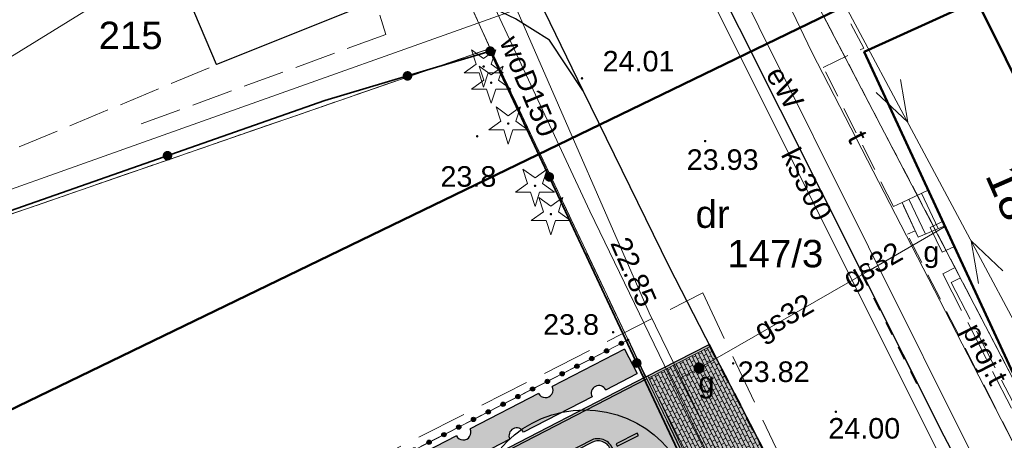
# Model space of a CAD drawing. Extents: x 5491059 to 5491327, y 5912942 to 5913063.
# Tile 47 of 49: x 5491201 to 5491236, y 5913009 to 5913025. Entities that reach past the tile are written whole.
import ezdxf
from ezdxf.enums import TextEntityAlignment as Align

# ---------------------------------------------------------------- set-up
doc = ezdxf.new("R2010")
doc.units = 0
for name, pattern in [('DGN Style 3', [2.568211, 1.834436, -0.733774]), ('PRZER1-1', [1, 0.5, -0.5]), ('PRZER2-1', [1.5, 1, -0.5]), ('PRZER3-1', [2, 1.5, -0.5])]:
    doc.linetypes.add(name, pattern=pattern)
doc.layers.get('0').update_dxf_attribs({"linetype": 'CONTINUOUS'})
for name, color, linetype in [('AK_mała architektura', 7, 'CONTINUOUS'), ('AK_nawierzchnie', 21, 'CONTINUOUS'), ('AK_rośliny', 7, 'CONTINUOUS'), ('AK_wymiary', 7, 'CONTINUOUS')]:
    doc.layers.add(name, color=color, linetype=linetype)
for name, color, linetype, lineweight in [('GEPADR_O', 7, 'CONTINUOUS', 18), ('GEPPGD', 7, 'CONTINUOUS', 18), ('GESBZO', 7, 'CONTINUOUS', 50), ('GESDZI', 7, 'CONTINUOUS', 18), ('GESDZI_O', 7, 'CONTINUOUS', 18), ('GESKKL', 82, 'CONTINUOUS', 18), ('GESSCH', 7, 'CONTINUOUS', 18), ('GESUZY', 96, 'CONTINUOUS', 18), ('GESUZY_O', 96, 'CONTINUOUS', 18), ('GSLKOG', 7, 'CONTINUOUS', 35), ('GSLKRW', 7, 'CONTINUOUS', 25), ('GSPRDI', 96, 'CONTINUOUS', 18), ('GSPWPN', 7, 'CONTINUOUS', 13), ('GSPWPN_O', 7, 'CONTINUOUS', 13), ('GSPWPS', 7, 'CONTINUOUS', 13), ('GSPWPS_O', 7, 'CONTINUOUS', 13), ('GSSKOA', 7, 'CONTINUOUS', 18), ('GSSKOD', 7, 'CONTINUOUS', 18), ('GULEPR', 1, 'CONTINUOUS', 18), ('GULEPR_O', 1, 'CONTINUOUS', 18), ('GULGPR', 52, 'CONTINUOUS', 18), ('GULGPR_O', 52, 'CONTINUOUS', 18), ('GULKPR', 36, 'CONTINUOUS', 18), ('GULKPR_O', 36, 'CONTINUOUS', 18), ('GULTPR', 30, 'CONTINUOUS', 18), ('GULTPR_O', 30, 'CONTINUOUS', 18), ('GULWPR', 5, 'CONTINUOUS', 18), ('GULWPR_O', 5, 'CONTINUOUS', 18), ('GUPGSG', 52, 'CONTINUOUS', 18), ('GUPGSG_O', 52, 'CONTINUOUS', 18), ('GUPGZA', 52, 'CONTINUOUS', 18), ('GUPGZA_O', 52, 'CONTINUOUS', 18), ('GUPPRZ_O', 7, 'CONTINUOUS', 18), ('GUPZCP', 7, 'CONTINUOUS', 18), ('Zakres opracowania', 1, 'DGN Style 3', 50)]:
    doc.layers.add(name, color=color, linetype=linetype, lineweight=lineweight)
doc.styles.add('Arial', font='arial.ttf')
doc.linetypes.add('OGRODZENIE2', pattern='A,6.35,-2.54,[132,ltypeshp.shx,S=2.54,R=0,X=-2.54,Y=0],-2.54,25.4', length=36.83)

# ---------------------------------------------------------------- blocks, each defined once
blk = doc.blocks.new('D_GSPWPS1')
blk.add_hatch(color=0).paths.add_polyline_path([(-0.045, 0), (-0.043467, -0.011647), (-0.038971, -0.0225), (-0.03182, -0.03182), (-0.0225, -0.038971), (-0.011647, -0.043467), (0, -0.045), (0.011647, -0.043467), (0.0225, -0.038971), (0.03182, -0.03182), (0.038971, -0.0225), (0.043467, -0.011647), (0.045, 0), (0.043467, 0.011647), (0.038971, 0.0225), (0.03182, 0.03182), (0.0225, 0.038971), (0.011647, 0.043467), (0, 0.045), (-0.011647, 0.043467), (-0.0225, 0.038971), (-0.03182, 0.03182), (-0.038971, 0.0225), (-0.043467, 0.011647)])
blk = doc.blocks.new('D_GSPWPN1')
blk.add_hatch(color=0).paths.add_polyline_path([(-0.045, 0), (-0.043467, -0.011647), (-0.038971, -0.0225), (-0.03182, -0.03182), (-0.0225, -0.038971), (-0.011647, -0.043467), (0, -0.045), (0.011647, -0.043467), (0.0225, -0.038971), (0.03182, -0.03182), (0.038971, -0.0225), (0.043467, -0.011647), (0.045, 0), (0.043467, 0.011647), (0.038971, 0.0225), (0.03182, 0.03182), (0.0225, 0.038971), (0.011647, 0.043467), (0, 0.045), (-0.011647, 0.043467), (-0.0225, 0.038971), (-0.03182, 0.03182), (-0.038971, 0.0225), (-0.043467, 0.011647)])
blk = doc.blocks.new('D_GSPRDI1')
blk.add_hatch(color=0).paths.add_polyline_path([(0, -0.045), (0.013906, -0.042798), (0.02645, -0.036406), (0.036406, -0.02645), (0.042798, -0.013906), (0.045, 0), (0.042798, 0.013906), (0.036406, 0.02645), (0.02645, 0.036406), (0.013906, 0.042798), (0, 0.045), (-0.013906, 0.042798), (-0.02645, 0.036406), (-0.036406, 0.02645), (-0.042798, 0.013906), (-0.045, 0), (-0.042798, -0.013906), (-0.036406, -0.02645), (-0.02645, -0.036406), (-0.013906, -0.042798)])
at = {"color": 0}
blk.add_lwpolyline([(0.272471, 0.088531), (0.713338, -0.231778), (0.168396, -0.231778), (0, -0.750048), (-0.168396, -0.231778), (-0.713338, -0.231778), (-0.272471, 0.088531), (-0.440867, 0.606801), (0, 0.286493), (0.440867, 0.606801)], close=True, dxfattribs=at)
blk = doc.blocks.new('D_GUPZCP1')
at = {"color": 0}
blk.add_lwpolyline([(0, 0.25), (0, -0.25)], dxfattribs=at)
blk = doc.blocks.new('D_GUPGSG1')
at = {"color": 0}
blk.add_lwpolyline([(-0.5, -0.25), (-0.5, 0.25), (0.5, 0.25), (0.5, -0.25)], close=True, dxfattribs=at)
blk = doc.blocks.new('D_GUPGZA1')
blk.add_hatch(color=0).paths.add_polyline_path([(-0.2, 0), (-0.193185, -0.051764), (-0.173205, -0.1), (-0.141421, -0.141421), (-0.1, -0.173205), (-0.051764, -0.193185), (0, -0.2), (0.051764, -0.193185), (0.1, -0.173205), (0.141421, -0.141421), (0.173205, -0.1), (0.193185, -0.051764), (0.2, 0), (0.193185, 0.051764), (0.173205, 0.1), (0.141421, 0.141421), (0.1, 0.173205), (0.051764, 0.193185), (0, 0.2), (-0.051764, 0.193185), (-0.1, 0.173205), (-0.141421, 0.141421), (-0.173205, 0.1), (-0.193185, 0.051764)])
blk = doc.blocks.new('D_GEPPGD1_2')
blk.add_hatch(color=0).paths.add_polyline_path([(0, -0.045), (0.013906, -0.042798), (0.02645, -0.036406), (0.036406, -0.02645), (0.042798, -0.013906), (0.045, 0), (0.042798, 0.013906), (0.036406, 0.02645), (0.02645, 0.036406), (0.013906, 0.042798), (0, 0.045), (-0.013906, 0.042798), (-0.02645, 0.036406), (-0.036406, 0.02645), (-0.042798, 0.013906), (-0.045, 0), (-0.042798, -0.013906), (-0.036406, -0.02645), (-0.02645, -0.036406), (-0.013906, -0.042798)])
blk = doc.blocks.new('D_KOLO')
blk.add_hatch(color=0).paths.add_polyline_path([(-0.175, 0), (-0.169037, -0.045293), (-0.151554, -0.0875), (-0.123744, -0.123744), (-0.0875, -0.151554), (-0.045293, -0.169037), (0, -0.175), (0.045293, -0.169037), (0.0875, -0.151554), (0.123744, -0.123744), (0.151554, -0.0875), (0.169037, -0.045293), (0.175, 0), (0.169037, 0.045293), (0.151554, 0.0875), (0.123744, 0.123744), (0.0875, 0.151554), (0.045293, 0.169037), (0, 0.175), (-0.045293, 0.169037), (-0.0875, 0.151554), (-0.123744, 0.123744), (-0.151554, 0.0875), (-0.169037, 0.045293)])
blk = doc.blocks.new('D_GSLKOG1')
blk.add_hatch(color=0).paths.add_polyline_path([(-0.175, 0), (-0.169037, -0.045293), (-0.151554, -0.0875), (-0.123744, -0.123744), (-0.0875, -0.151554), (-0.045293, -0.169037), (0, -0.175), (0.045293, -0.169037), (0.0875, -0.151554), (0.123744, -0.123744), (0.151554, -0.0875), (0.169037, -0.045293), (0.175, 0), (0.169037, 0.045293), (0.151554, 0.0875), (0.123744, 0.123744), (0.0875, 0.151554), (0.045293, 0.169037), (0, 0.175), (-0.045293, 0.169037), (-0.0875, 0.151554), (-0.123744, 0.123744), (-0.151554, 0.0875), (-0.169037, 0.045293)])
blk = doc.blocks.new('D_SUEP1')
at = {"color": 0}
blk.add_lwpolyline([(-0.75, -0.5), (0.75, 0), (-0.75, 0.5)], dxfattribs=at)
blk = doc.blocks.new('2')
at = {"linetype": 'Continuous', "lineweight": -3, "transparency": 33554534}
h = blk.add_hatch(color=97, dxfattribs=at)
h.dxf.hatch_style = 1
edge = h.paths.add_edge_path()
edge.add_line((5491222.516, 5913012.815), (5491222.974, 5913011.926))
edge.add_line((5491222.974, 5913011.926), (5491221.828, 5913011.336))
edge.add_arc((5491221.579, 5913011.208), 0.28, 27.2589, 207.2589)
edge.add_line((5491221.331, 5913011.079), (5491218.83, 5913009.791))
edge.add_arc((5491218.581, 5913009.663), 0.28, 27.2589, 207.2589)
edge.add_line((5491218.332, 5913009.535), (5491215.831, 5913008.246))
edge.add_arc((5491215.583, 5913008.118), 0.28, 27.2589, 207.2589)
edge.add_line((5491215.334, 5913007.99), (5491212.833, 5913006.701))
edge.add_arc((5491212.584, 5913006.573), 0.28, 27.2589, 207.2589)
edge.add_line((5491212.336, 5913006.445), (5491209.835, 5913005.156))
edge.add_arc((5491209.586, 5913005.028), 0.28, 27.2589, 207.2589)
edge.add_line((5491209.337, 5913004.9), (5491206.836, 5913003.611))
edge.add_arc((5491206.588, 5913003.483), 0.28, 27.2589, 207.2589)
edge.add_line((5491206.339, 5913003.355), (5491203.838, 5913002.067))
edge.add_arc((5491203.589, 5913001.939), 0.28, 27.2589, 207.2589)
edge.add_line((5491203.341, 5913001.81), (5491200.84, 5913000.522))
edge.add_arc((5491200.591, 5913000.394), 0.28, 27.2589, 207.2589)
edge.add_line((5491200.342, 5913000.266), (5491197.841, 5912998.977))
edge.add_arc((5491197.593, 5912998.849), 0.28, 27.2589, 207.2589)
edge.add_line((5491197.344, 5912998.721), (5491196.482, 5912998.277))
edge.add_line((5491196.482, 5912998.277), (5491196.024, 5912999.165))
edge.add_line((5491196.024, 5912999.165), (5491198.393, 5913000.386))
edge.add_arc((5491198.642, 5913000.514), 0.28, 207.2589, 387.2589)
edge.add_line((5491198.891, 5913000.643), (5491201.392, 5913001.931))
edge.add_arc((5491201.64, 5913002.059), 0.28, 207.2589, 387.2589)
edge.add_line((5491201.889, 5913002.187), (5491204.39, 5913003.476))
edge.add_arc((5491204.639, 5913003.604), 0.28, 207.2589, 387.2589)
edge.add_line((5491204.887, 5913003.732), (5491207.388, 5913005.021))
edge.add_arc((5491207.637, 5913005.149), 0.28, 207.2589, 387.2589)
edge.add_line((5491207.886, 5913005.277), (5491210.387, 5913006.566))
edge.add_arc((5491210.635, 5913006.694), 0.28, 207.2589, 387.2589)
edge.add_line((5491210.884, 5913006.822), (5491213.385, 5913008.111))
edge.add_arc((5491213.634, 5913008.239), 0.28, 207.2589, 387.2589)
edge.add_line((5491213.882, 5913008.367), (5491216.383, 5913009.655))
edge.add_arc((5491216.632, 5913009.783), 0.28, 207.2589, 387.2589)
edge.add_line((5491216.881, 5913009.912), (5491219.382, 5913011.2))
edge.add_arc((5491219.63, 5913011.328), 0.28, 207.2589, 387.2589)
edge.add_line((5491219.879, 5913011.456), (5491222.516, 5913012.815))
at = {"layer": 'AK_nawierzchnie', "color": 18, "linetype": 'Continuous', "true_color": 0x000000}
for p, q in [((5491222.516, 5913012.815), (5491219.879, 5913011.456)), ((5491222.516, 5913012.815), (5491222.974, 5913011.926)), ((5491221.828, 5913011.336), (5491222.974, 5913011.926)), ((5491219.382, 5913011.2), (5491216.881, 5913009.912)), ((5491221.331, 5913011.079), (5491218.83, 5913009.791)), ((5491216.383, 5913009.655), (5491213.882, 5913008.367)), ((5491218.332, 5913009.535), (5491215.831, 5913008.246)), ((5491213.385, 5913008.111), (5491210.884, 5913006.822)), ((5491215.334, 5913007.99), (5491212.833, 5913006.701)), ((5491210.387, 5913006.566), (5491207.886, 5913005.277)), ((5491212.336, 5913006.445), (5491209.835, 5913005.156)), ((5491207.388, 5913005.021), (5491204.887, 5913003.732)), ((5491209.337, 5913004.9), (5491206.836, 5913003.611)), ((5491204.39, 5913003.476), (5491201.889, 5913002.187)), ((5491206.339, 5913003.355), (5491203.838, 5913002.067)), ((5491201.392, 5913001.931), (5491198.891, 5913000.643)), ((5491203.341, 5913001.81), (5491200.84, 5913000.522)), ((5491198.393, 5913000.386), (5491196.024, 5912999.165)), ((5491200.342, 5913000.266), (5491197.841, 5912998.977)), ((5491196.482, 5912998.277), (5491196.024, 5912999.165)), ((5491197.344, 5912998.721), (5491196.482, 5912998.277))]:
    blk.add_line(p, q, dxfattribs=at)
for centre, start, end in [((5491219.63, 5913011.328), 207.2589, 27.2589), ((5491221.579, 5913011.208), 27.2589, 207.2589), ((5491216.632, 5913009.783), 207.2589, 27.2589), ((5491218.581, 5913009.663), 27.2589, 207.2589), ((5491213.634, 5913008.239), 207.2589, 27.2589), ((5491215.583, 5913008.118), 27.2589, 207.2589), ((5491210.635, 5913006.694), 207.2589, 27.2589), ((5491212.584, 5913006.573), 27.2589, 207.2589), ((5491207.637, 5913005.149), 207.2589, 27.2589), ((5491209.586, 5913005.028), 27.2589, 207.2589), ((5491204.639, 5913003.604), 207.2589, 27.2589), ((5491206.588, 5913003.483), 27.2589, 207.2589), ((5491201.64, 5913002.059), 207.2589, 27.2589), ((5491203.589, 5913001.939), 27.2589, 207.2589), ((5491198.642, 5913000.514), 207.2589, 27.2589), ((5491200.591, 5913000.394), 27.2589, 207.2589), ((5491197.593, 5912998.849), 27.2589, 207.2589)]:
    blk.add_arc(centre, 0.28, start, end, dxfattribs=at)
blk = doc.blocks.new('1-flat-1')
at = {"layer": 'AK_nawierzchnie', "linetype": 'Continuous', "lineweight": 5, "true_color": 0xc7c8ca, "transparency": 33554687}
h = blk.add_hatch(color=9, dxfattribs=at)
h.dxf.hatch_style = 1
h.paths.add_polyline_path([(5491308.531, 5913023.418), (5491308.495, 5913023.49), (5491306.264, 5913022.34), (5491306.299, 5913022.268)])
h.paths.add_polyline_path([(5491310.631, 5913019.344), (5491310.594, 5913019.415), (5491308.254, 5913018.209), (5491308.289, 5913018.137)])
at = {"layer": 'AK_nawierzchnie', "linetype": 'Continuous', "lineweight": 5, "transparency": 33554534}
h = blk.add_hatch(dxfattribs=at)
h.set_pattern_fill('BRICK', color=8, scale=0.02, angle=297)
h.set_pattern_definition([(297, (5491308.44658, 5913020.81376), (0.113158, 0.057657), []), (27, (5491308.44658, 5913020.81376), (-0.115314, 0.226316), [0.127, -0.127]), (27, (5491308.50424, 5913020.7006), (-0.115314, 0.226316), [-0.127, 0.127])])
h.paths.add_polyline_path([(5491308.531, 5913023.418), (5491306.299, 5913022.268), (5491308.254, 5913018.209), (5491310.594, 5913019.415)])
h = blk.add_hatch(color=9, dxfattribs=at)
h.dxf.hatch_style = 1
h.paths.add_polyline_path([(5491308.531, 5913023.418), (5491306.299, 5913022.268), (5491308.254, 5913018.209), (5491310.594, 5913019.415)])
h = blk.add_hatch(color=254, dxfattribs=at)
h.dxf.hatch_style = 1
h.paths.add_polyline_path([(5491300.643, 5913019.353), (5491294.754, 5913016.319), (5491295.82, 5913015.69), (5491300.021, 5913017.85, -0.102762)])
h.paths.add_polyline_path([(5491304.181, 5913019.989, -0.421893), (5491304.969, 5913019.725), (5491305.614, 5913018.386), (5491306.02, 5913017.543, 0.414214), (5491306.58, 5913017.347), (5491307.849, 5913018.001, 0.343292), (5491304.039, 5913021.104), (5491300.643, 5913019.353, 0.102762), (5491300.021, 5913017.85)])
h.paths.add_polyline_path([(5491305.109, 5913019.869), (5491305.875, 5913020.25), (5491305.918, 5913020.163), (5491305.152, 5913019.783)], flags=16)
h.paths.add_polyline_path([(5491305.509, 5913019.065), (5491306.275, 5913019.446), (5491306.318, 5913019.359), (5491305.552, 5913018.978)], flags=16)
h.paths.add_polyline_path([(5491305.908, 5913018.262), (5491306.674, 5913018.642), (5491306.717, 5913018.555), (5491305.951, 5913018.175)], flags=16)
h.paths.add_polyline_path([(5491306.599, 5913017.602, -1), (5491306.149, 5913017.602, -1)], flags=16)
h.paths.add_polyline_path([(5491306.151, 5913022.192), (5491304.039, 5913021.104, -0.343292), (5491307.849, 5913018.001), (5491308.065, 5913018.112)])
h.paths.add_polyline_path([(5491306.151, 5913022.192), (5491308.065, 5913018.112), (5491308.183, 5913018.172), (5491306.228, 5913022.231)])
at = {"layer": 'AK_nawierzchnie', "linetype": 'Continuous', "lineweight": 5, "true_color": 0xc7c8ca, "transparency": 33554687}
h = blk.add_hatch(color=9, dxfattribs=at)
h.dxf.hatch_style = 1
h.paths.add_polyline_path([(5491306.228, 5913022.231), (5491306.193, 5913022.303), (5491303.566, 5913020.95), (5491303.604, 5913020.879)])
at = {"layer": 'AK_nawierzchnie', "linetype": 'Continuous', "lineweight": 5, "true_color": 0xc7c8ca}
h = blk.add_hatch(color=9, dxfattribs=at)
h.dxf.hatch_style = 1
h.paths.add_polyline_path([(5491306.264, 5913022.34), (5491306.193, 5913022.303), (5491308.217, 5913018.1), (5491308.289, 5913018.137)])
at = {"layer": 'AK_nawierzchnie', "linetype": 'Continuous', "lineweight": -3, "true_color": 0xc7c8ca}
h = blk.add_hatch(color=9, dxfattribs=at)
h.dxf.hatch_style = 1
h.paths.add_polyline_path([(5491303.614, 5913020.885), (5491303.578, 5913020.956), (5491294.536, 5913016.296), (5491294.612, 5913016.245)])
h.paths.add_polyline_path([(5491304.134, 5913019.874), (5491304.097, 5913019.946), (5491295.598, 5913015.576), (5491295.673, 5913015.525)])
at = {"layer": 'AK_nawierzchnie', "linetype": 'Continuous', "lineweight": 5, "true_color": 0xc7c8ca}
h = blk.add_hatch(color=9, dxfattribs=at)
h.dxf.hatch_style = 1
h.paths.add_polyline_path([(5491304.181, 5913019.989), (5491304.095, 5913019.944), (5491304.134, 5913019.875), (5491304.218, 5913019.918, -0.421847), (5491304.897, 5913019.69), (5491305.542, 5913018.351), (5491305.948, 5913017.508, 0.414214), (5491306.615, 5913017.275), (5491307.867, 5913017.92, 0.005173), (5491307.849, 5913018.001), (5491306.58, 5913017.347, -0.414214), (5491306.02, 5913017.543), (5491305.614, 5913018.386), (5491304.969, 5913019.725, 0.421893)])
h.paths.add_polyline_path([(5491308.065, 5913018.112), (5491307.849, 5913018.001, -0.005173), (5491307.867, 5913017.92), (5491308.099, 5913018.039)])
h.paths.add_polyline_path([(5491308.183, 5913018.172), (5491308.065, 5913018.112), (5491308.099, 5913018.039), (5491308.217, 5913018.1), (5491308.217, 5913018.1)])
at = {"layer": 'AK_nawierzchnie', "linetype": 'Continuous', "lineweight": -3, "true_color": 0xc7c8ca, "transparency": 33554534}
h = blk.add_hatch(color=9, dxfattribs=at)
h.dxf.hatch_style = 1
h.paths.add_polyline_path([(5491295.961, 5913015.687), (5491295.88, 5913015.734), (5491283.289, 5913009.247, 0.339514), (5491283.153, 5913008.581), (5491283.667, 5913007.648), (5491283.733, 5913007.693), (5491283.225, 5913008.616, -0.339514), (5491283.341, 5913009.186)])
h.paths.add_polyline_path([(5491294.808, 5913016.348), (5491294.726, 5913016.394), (5491282.011, 5913009.842, 0.334526), (5491281.146, 5913006.846), (5491281.507, 5913006.192), (5491281.573, 5913006.237), (5491281.216, 5913006.884, -0.331158), (5491282.047, 5913009.771)])
h.paths.add_polyline_path([(5491283.733, 5913007.693), (5491283.667, 5913007.648), (5491286.796, 5913001.964), (5491286.868, 5913001.999)])
h.paths.add_polyline_path([(5491281.573, 5913006.237), (5491281.507, 5913006.192), (5491284.467, 5913000.83), (5491284.539, 5913000.865)])
at = {"layer": 'AK_nawierzchnie', "linetype": 'Continuous', "lineweight": -3, "transparency": 33554534}
h = blk.add_hatch(color=254, dxfattribs=at)
h.dxf.hatch_style = 1
h.paths.add_polyline_path([(5491295.83, 5913015.695), (5491294.761, 5913016.324), (5491283.611, 5913010.577), (5491284.775, 5913010.011)])
h.paths.add_polyline_path([(5491283.153, 5913008.581, -0.339514), (5491283.289, 5913009.247), (5491284.775, 5913010.011), (5491283.611, 5913010.577), (5491282.047, 5913009.771, 0.331158), (5491281.216, 5913006.884), (5491281.901, 5913005.642), (5491284.105, 5913006.852)])
h.paths.add_polyline_path([(5491284.105, 5913006.852), (5491281.901, 5913005.642), (5491287.503, 5912995.495, 0.411705), (5491288.855, 5912995.102), (5491289.294, 5912995.342, 0.416845), (5491289.69, 5912996.706)])
at = {"layer": 'AK_nawierzchnie', "linetype": 'Continuous', "lineweight": -3, "true_color": 0xc7c8ca, "transparency": 33554534}
h = blk.add_hatch(color=9, dxfattribs=at)
h.dxf.hatch_style = 1
h.paths.add_polyline_path([(5491284.38, 5913000.987), (5491287.431, 5912995.459, 0.412546), (5491288.893, 5912995.032), (5491289.333, 5912995.271, 0.416808), (5491289.76, 5912996.745), (5491286.817, 5913002.091), (5491286.744, 5913002.058), (5491289.69, 5912996.706, -0.416853), (5491289.294, 5912995.341), (5491288.855, 5912995.102, -0.412546), (5491287.501, 5912995.497), (5491284.453, 5913001.02)])
at = {"layer": 'AK_nawierzchnie', "color": 18, "linetype": 'Continuous', "lineweight": -3, "true_color": 0x000000}
for p, q in [((5491306.193, 5913022.303), (5491308.495, 5913023.49)), ((5491308.495, 5913023.49), (5491310.631, 5913019.344)), ((5491306.193, 5913022.303), (5491282.011, 5913009.842)), ((5491306.228, 5913022.231), (5491282.047, 5913009.771)), ((5491304.181, 5913019.989), (5491283.289, 5913009.247)), ((5491304.218, 5913019.918), (5491283.341, 5913009.186)), ((5491304.897, 5913019.69), (5491305.542, 5913018.351)), ((5491304.969, 5913019.725), (5491305.614, 5913018.386)), ((5491306.58, 5913017.347), (5491310.594, 5913019.415)), ((5491306.615, 5913017.275), (5491310.631, 5913019.344)), ((5491305.542, 5913018.351), (5491305.948, 5913017.508)), ((5491305.614, 5913018.386), (5491306.02, 5913017.543)), ((5491289.694, 5912996.698), (5491283.153, 5913008.581)), ((5491289.764, 5912996.737), (5491283.225, 5913008.616)), ((5491281.146, 5913006.846), (5491287.43, 5912995.461)), ((5491281.216, 5913006.884), (5491287.5, 5912995.5)), ((5491288.855, 5912995.102), (5491289.294, 5912995.341)), ((5491288.893, 5912995.032), (5491289.333, 5912995.271))]:
    blk.add_line(p, q, dxfattribs=at)
at = {"layer": 'AK_nawierzchnie', "color": 18, "linetype": 'Continuous', "lineweight": 5, "true_color": 0x000000}
for p, q in [((5491308.531, 5913023.418), (5491306.299, 5913022.268)), ((5491306.193, 5913022.303), (5491306.264, 5913022.34)), ((5491306.193, 5913022.303), (5491306.193, 5913022.303)), ((5491306.228, 5913022.231), (5491308.183, 5913018.172)), ((5491306.264, 5913022.34), (5491308.289, 5913018.137)), ((5491308.217, 5913018.1), (5491308.289, 5913018.137)), ((5491308.217, 5913018.1), (5491308.217, 5913018.1))]:
    blk.add_line(p, q, dxfattribs=at)
at = {"layer": 'AK_nawierzchnie', "color": 18, "linetype": 'Continuous', "lineweight": -3, "true_color": 0x000000}
for centre, radius, start, end in [((5491304.446, 5913019.473), 0.58, 25.7174, 117.2044), ((5491304.446, 5913019.473), 0.5, 25.7174, 117.2044), ((5491306.398, 5913017.725), 0.5, 205.7174, 295.7174), ((5491306.398, 5913017.725), 0.42, 205.7174, 295.7174), ((5491283.567, 5913007.77), 2.591, 126.9043, 200.89), ((5491283.571, 5913007.769), 2.516, 127.2828, 200.5736), ((5491283.655, 5913008.826), 0.558, 131.0206, 206.0328), ((5491283.655, 5913008.826), 0.478, 131.0206, 206.0328), ((5491288.816, 5912996.22), 1, 298.572, 28.572), ((5491288.816, 5912996.22), 1.08, 298.572, 28.572), ((5491288.377, 5912995.981), 1.08, 208.7336, 298.572), ((5491288.377, 5912995.981), 1, 208.7336, 298.572)]:
    blk.add_arc(centre, radius, start, end, dxfattribs=at)
blk = doc.blocks.new('*U37')
at = {"layer": 'AK_rośliny', "linetype": 'OGRODZENIE2', "lineweight": -3, "true_color": 0x636466}
h = blk.add_hatch(color=251, dxfattribs=at)
h.dxf.hatch_style = 1
edge = h.paths.add_edge_path()
edge.add_arc((0.309, -0.001), 0.0782, -27.2589, 332.7411)
at = {"layer": 'AK_rośliny', "linetype": 'OGRODZENIE2', "lineweight": -3}
blk.add_circle((0.309, -0.001, -10.06), 0.0782, dxfattribs=at)
blk = doc.blocks.new('*U38')
at = {"layer": 'AK_mała architektura', "color": 0, "linetype": 'ByBlock', "lineweight": -2, "transparency": 16777216, "rotation": 27.25889615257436}
for p in [(5491222.202, 5913012.773, 10.08), (5491221.124, 5913012.218, 10.079), (5491221.663, 5913012.495, 10.079), (5491220.585, 5913011.94, 10.078), (5491220.046, 5913011.663, 10.078), (5491218.969, 5913011.107, 10.077), (5491219.508, 5913011.385, 10.078), (5491218.43, 5913010.83, 10.077), (5491217.891, 5913010.552, 10.076), (5491217.352, 5913010.274, 10.076), (5491216.275, 5913009.719, 10.075), (5491216.814, 5913009.997, 10.076), (5491215.736, 5913009.442, 10.075), (5491215.197, 5913009.164, 10.074), (5491214.12, 5913008.609, 10.074), (5491214.658, 5913008.886, 10.074), (5491213.581, 5913008.331, 10.073), (5491213.042, 5913008.054, 10.073), (5491211.964, 5913007.498, 10.072), (5491212.503, 5913007.776, 10.072), (5491211.425, 5913007.221, 10.072), (5491210.887, 5913006.943, 10.071), (5491210.348, 5913006.666, 10.071), (5491209.27, 5913006.11, 10.07), (5491209.809, 5913006.388, 10.07), (5491208.731, 5913005.833, 10.07), (5491208.193, 5913005.555, 10.069), (5491207.115, 5913005, 10.068), (5491207.654, 5913005.277, 10.069), (5491206.576, 5913004.722, 10.068), (5491206.037, 5913004.445, 10.068), (5491205.499, 5913004.167, 10.067), (5491204.421, 5913003.612, 10.066), (5491204.96, 5913003.889, 10.067), (5491203.882, 5913003.334, 10.066), (5491203.343, 5913003.057, 10.066), (5491202.266, 5913002.501, 10.065), (5491202.805, 5913002.779, 10.065), (5491201.727, 5913002.224, 10.064), (5491201.188, 5913001.946, 10.064), (5491200.649, 5913001.669, 10.064), (5491199.572, 5913001.113, 10.063), (5491200.11, 5913001.391, 10.063), (5491199.033, 5913000.836, 10.062), (5491198.494, 5913000.558, 10.062), (5491197.416, 5913000.003, 10.061), (5491197.955, 5913000.28, 10.062), (5491196.878, 5912999.725, 10.061), (5491196.339, 5912999.448, 10.06), (5491195.8, 5912999.17, 10.06)]:
    blk.add_blockref('*U37', p, dxfattribs=at)
blk = doc.blocks.new('3')
for p, q in [((5491286.548, 5913014.168), (5491286.548, 5913013.418)), ((5491286.928, 5913013.782), (5491286.178, 5913013.782))]:
    blk.add_line(p, q)
blk.add_circle((5491286.548, 5913013.782), 4)
blk = doc.blocks.new('5')
at = {"layer": 'AK_rośliny', "linetype": 'Continuous', "lineweight": -3, "true_color": 0x939598}
h = blk.add_hatch(color=252, dxfattribs=at)
h.dxf.hatch_style = 1
h.paths.add_polyline_path([(5491228.323, 5913009.956), (5491229.089, 5913010.337), (5491229.046, 5913010.424), (5491228.28, 5913010.043)])
at = {"layer": 'AK_rośliny', "linetype": 'Continuous', "lineweight": -3}
for p, q in [((5491229.046, 5913010.424), (5491228.28, 5913010.043)), ((5491228.323, 5913009.956), (5491229.089, 5913010.337)), ((5491229.089, 5913010.337), (5491229.046, 5913010.424)), ((5491228.28, 5913010.043), (5491228.323, 5913009.956))]:
    blk.add_line(p, q, dxfattribs=at)

msp = doc.modelspace()

# ---------------------------------------------------------------- linework, layer by layer
at = {"color": 1, "linetype": 'DGN Style 3', "lineweight": 20}
for p, q in [((5491194.49653, 5912999.01119, 10.06), (5491225.44156, 5913014.75118, 10.06)), ((5491225.44156, 5913014.75118, 10.06), (5491239.74732, 5912984.52792, 10.06))]:
    msp.add_line(p, q, dxfattribs=at)
at = {"color": 251, "linetype": 'Continuous', "lineweight": 0, "true_color": 0x636466}
for p, q in [((5491222.72, 5913013.04, -0.02), (5491205.68771, 5913004.26445, -0.02)), ((5491234.92, 5912987.71, -0.02), (5491222.72, 5913013.04, -0.02)), ((5491224.35204, 5913009.65138, -0.02), (5491223.37144, 5913011.68734, -0.02))]:
    msp.add_line(p, q, dxfattribs=at)
at = {"color": 251, "linetype": 'Continuous', "lineweight": -3, "true_color": 0x636466}
msp.add_line((5491222.72, 5913013.04, 10.06), (5491223.36054, 5913011.68364, 10.06), dxfattribs=at)
at = {"layer": 'AK_rośliny', "linetype": 'Continuous', "lineweight": -3}
msp.add_line((5491225.0093, 5913008.2823, -0.02), (5491224.14143, 5913010.08419, -0.02), dxfattribs=at)
at = {"layer": 'AK_wymiary', "color": 146, "linetype": 'PRZER1-1', "lineweight": 40, "true_color": 0x105689}
for p, q in [((5491233.25904, 5913011.44655, 20.34), (5491231.16903, 5913015.6204, 20.34)), ((5491225.6683, 5913012.86591, 10.16), (5491227.80461, 5913008.72048, 10.16))]:
    msp.add_line(p, q, dxfattribs=at)
at = {"layer": 'GESBZO', "color": 252, "linetype": 'Continuous', "lineweight": 50, "true_color": 0x939598, "elevation": 10.18}
msp.add_lwpolyline([(5491246.09371, 5913014.0524), (5491237.6, 5913010), (5491231.33, 5913023.54), (5491239.98, 5913027.48)], close=True, dxfattribs=at)
at = {"layer": 'GESDZI', "color": 252, "linetype": 'Continuous', "lineweight": 13, "true_color": 0x939598, "elevation": 10.22, "flags": 128}
for points in [[(5491256.08236, 5912974.72878), (5491255.96, 5912974.97), (5491237.6, 5913010), (5491229.38, 5913025.75), (5491224.63, 5913035.27), (5491222.33, 5913039.88), (5491219.13615, 5913046.27981)], [(5491209.5817, 5913041.91374), (5491212.9, 5913034.29), (5491217.7, 5913023.67), (5491222.72, 5913013.04), (5491234.92, 5912987.71), (5491236.23, 5912984.98), (5491238.39, 5912985.1), (5491245.88014, 5912969.79957)], [(5491172.232, 5913007.9361), (5491217.7, 5913023.67), (5491212.9, 5913034.29), (5491178.44, 5913017.81), (5491169.1296, 5913017.10583)], [(5491240.49036, 5913030.31232), (5491229.38, 5913025.75), (5491237.6, 5913010), (5491249.35807, 5913015.36932)], [(5491177.4665, 5912992.46448), (5491198.54, 5912994.11), (5491195.8, 5912999.17), (5491222.72, 5913013.04), (5491217.7, 5913023.67), (5491172.232, 5913007.9361)]]:
    msp.add_lwpolyline(points, dxfattribs=at)
at = {"layer": 'GESDZI', "color": 252, "linetype": 'Continuous', "lineweight": 18, "true_color": 0x939598, "elevation": 10.22}
msp.add_lwpolyline([(5491234.92, 5912987.71), (5491222.72, 5913013.04), (5491195.8, 5912999.17), (5491198.54, 5912994.11), (5491204.74, 5912982.92), (5491236.23, 5912984.98)], close=True, dxfattribs=at)
at = {"layer": 'GESKKL', "color": 252, "linetype": 'PRZER3-1', "lineweight": 13, "true_color": 0x939598, "elevation": 10.06}
msp.add_lwpolyline([(5491177.4665, 5912992.46448), (5491198.54, 5912994.11), (5491195.8, 5912999.17), (5491222.72, 5913013.04), (5491217.7, 5913023.67), (5491172.232, 5913007.9361)], dxfattribs=at)
at = {"layer": 'GESSCH', "color": 252, "linetype": 'Continuous', "lineweight": 18, "true_color": 0x939598, "elevation": 10.18}
msp.add_lwpolyline([(5491233.28999, 5913016.78215), (5491232.70649, 5913018.05013), (5491233.66134, 5913018.50549), (5491234.26466, 5913017.20263)], close=True, dxfattribs=at)
for points in [[(5491232.95826, 5913018.1702), (5491233.56386, 5913016.9003)], [(5491233.40957, 5913018.38542), (5491234.02329, 5913017.0985)]]:
    msp.add_lwpolyline(points, dxfattribs=at)
at = {"layer": 'GESUZY', "color": 252, "linetype": 'PRZER1-1', "lineweight": 13, "true_color": 0x939598, "elevation": 10.08}
for points in [[(5491256.08236, 5912974.72878), (5491255.96, 5912974.97), (5491237.6, 5913010), (5491229.38, 5913025.75), (5491219.13573, 5913046.27962)], [(5491209.5817, 5913041.91374), (5491212.9, 5913034.29), (5491217.7, 5913023.67), (5491222.72, 5913013.04), (5491234.92, 5912987.71), (5491236.23, 5912984.98), (5491238.39, 5912985.1), (5491245.88014, 5912969.79957)], [(5491172.232, 5913007.9361), (5491217.7, 5913023.67), (5491212.9, 5913034.29), (5491178.44, 5913017.81), (5491169.1299, 5913017.10496)], [(5491240.49036, 5913030.31232), (5491229.38, 5913025.75), (5491237.6, 5913010), (5491249.35807, 5913015.36932)], [(5491177.4665, 5912992.46448), (5491198.54, 5912994.11), (5491195.8, 5912999.17), (5491222.72, 5913013.04), (5491217.7, 5913023.67), (5491172.232, 5913007.9361)]]:
    msp.add_lwpolyline(points, dxfattribs=at)
at = {"layer": 'GESUZY', "color": 252, "linetype": 'PRZER1-1', "lineweight": 18, "true_color": 0x939598, "elevation": 10.08}
msp.add_lwpolyline([(5491234.92, 5912987.71), (5491222.72, 5913013.04), (5491195.8, 5912999.17), (5491198.54, 5912994.11), (5491204.74, 5912982.92), (5491236.23, 5912984.98)], close=True, dxfattribs=at)
at = {"layer": 'GSLKOG', "color": 252, "linetype": 'Continuous', "lineweight": 35, "true_color": 0x939598, "elevation": 10.18}
for points in [[(5491192.35, 5913014.96), (5491200.20911, 5913017.74649), (5491211.668, 5913021.76734), (5491217.7, 5913023.57)], [(5491234.75, 5912987.24), (5491217.7, 5913023.57)]]:
    msp.add_lwpolyline(points, dxfattribs=at)
at = {"layer": 'GSLKRW', "color": 252, "linetype": 'Continuous', "lineweight": 30, "true_color": 0x939598, "elevation": 10.18, "flags": 128}
for points in [[(5491216.73249, 5913045.18142), (5491218.21448, 5913042.03219), (5491225.2799, 5913027.39856), (5491234.22414, 5913009.53654), (5491241.13079, 5912996.41127), (5491246.71, 5912985.74), (5491253.15671, 5912973.29674)], [(5491211.20356, 5913042.65488), (5491213.13289, 5913038.49436), (5491214.06456, 5913036.60143), (5491221.0767, 5913022.12972), (5491224.21052, 5913015.72354), (5491229.30661, 5913005.79402), (5491234.25036, 5912996.23932), (5491239.00109, 5912986.9879), (5491243.09721, 5912979.55376), (5491247.68162, 5912970.62839)]]:
    msp.add_lwpolyline(points, dxfattribs=at)
at = {"layer": 'GSLKRW', "color": 252, "linetype": 'Continuous', "lineweight": 25, "true_color": 0x939598, "elevation": 10.18}
msp.add_lwpolyline([(5491221.0767, 5913022.12972), (5491219.85706, 5913023.97022), (5491218.62129, 5913024.74538), (5491217.41923, 5913025.31833), (5491216.90245, 5913025.63288), (5491215.75656, 5913025.79016), (5491214.9477, 5913025.81263), (5491214.07143, 5913025.63288), (5491207.72, 5913023.08), (5491205.93803, 5913027.30321), (5491205.54, 5913028.27), (5491209.00301, 5913029.60691), (5491210.76655, 5913030.36789), (5491211.76911, 5913031.06847), (5491212.75959, 5913032.14351), (5491213.32731, 5913032.94073), (5491213.88294, 5913034.14863), (5491214.07621, 5913035.2599), (5491214.06456, 5913036.60143)], dxfattribs=at)
at = {"layer": 'GSSKOA', "color": 252, "linetype": 'PRZER3-1', "lineweight": 13, "true_color": 0x939598, "elevation": 10.18}
for points in [[(5491253.15671, 5912973.29674), (5491246.71, 5912985.74), (5491241.13079, 5912996.41127), (5491234.22414, 5913009.53654), (5491225.2799, 5913027.39856), (5491218.21448, 5913042.03219), (5491216.73249, 5913045.18142)], [(5491211.20356, 5913042.65488), (5491213.13289, 5913038.49436), (5491214.06456, 5913036.60143), (5491221.0767, 5913022.12972), (5491224.21052, 5913015.72354), (5491229.30661, 5913005.79402), (5491234.25036, 5912996.23932), (5491239.00109, 5912986.9879), (5491243.09721, 5912979.55376), (5491247.68162, 5912970.62839)], [(5491171.39793, 5913010.40135), (5491174.42, 5913010.72), (5491182.95, 5913012.66), (5491184.28, 5913012.14), (5491187.37, 5913010.14), (5491187.59, 5913007.91), (5491191.98, 5913009.48), (5491191.45, 5913011.41), (5491192.23, 5913014.8), (5491192.91, 5913016.81), (5491193.15, 5913016.99), (5491207.72, 5913023.08), (5491205.54, 5913028.27), (5491179.92, 5913016.99), (5491176.37, 5913015.94), (5491171.84, 5913015.21), (5491169.86083, 5913014.94456)]]:
    msp.add_lwpolyline(points, dxfattribs=at)
at = {"layer": 'GSSKOA', "color": 252, "linetype": 'PRZER3-1', "lineweight": 18, "true_color": 0x939598, "elevation": 10.18}
msp.add_lwpolyline([(5491221.0767, 5913022.12972), (5491219.85706, 5913023.97022), (5491218.62129, 5913024.74538), (5491217.41923, 5913025.31833), (5491216.90245, 5913025.63288), (5491215.75656, 5913025.79016), (5491214.9477, 5913025.81263), (5491214.07143, 5913025.63288), (5491207.72, 5913023.08), (5491205.54, 5913028.27), (5491209.00301, 5913029.60691), (5491210.76655, 5913030.36789), (5491211.76911, 5913031.06847), (5491212.75959, 5913032.14351), (5491213.32731, 5913032.94073), (5491213.88294, 5913034.14863), (5491214.07621, 5913035.2599), (5491214.06456, 5913036.60143)], close=True, dxfattribs=at)
at = {"layer": 'GSSKOD', "color": 252, "linetype": 'PRZER2-1', "lineweight": 13, "true_color": 0x939598, "elevation": 10.18}
msp.add_lwpolyline([(5491225.2799, 5913027.39856), (5491234.22414, 5913009.53654), (5491241.13079, 5912996.41127), (5491246.71, 5912985.74), (5491248.79, 5912986.82), (5491246.76, 5912990.24), (5491247.44, 5912990.63), (5491246.58, 5912992.32), (5491245.8, 5912991.91), (5491240.58, 5913001.82), (5491241.33, 5913002.17), (5491238.88, 5913006.9), (5491238.18, 5913006.5), (5491232.9, 5913016.89), (5491233.18, 5913017.02), (5491232.71, 5913018.05), (5491232.39, 5913017.91), (5491229.83, 5913022.98), (5491231.31, 5913023.68), (5491230, 5913026.14)], dxfattribs=at)
at = {"layer": 'GULEPR', "color": 252, "linetype": 'Continuous', "lineweight": 13, "true_color": 0x939598, "elevation": 10.14, "flags": 128}
for points in [[(5491220.47896, 5913046.89343), (5491225.494, 5913034.866), (5491242.65037, 5913002.75964), (5491257.35325, 5912975.35085)], [(5491253.90012, 5912973.66062), (5491253.455, 5912974.53), (5491239.673, 5913000.332), (5491235.484, 5913008.407), (5491223.491, 5913032.488), (5491219.052, 5913041.607), (5491217.3607, 5913045.46849)], [(5491225.494, 5913034.866), (5491224.532, 5913034.578), (5491227.637, 5913028.413), (5491219.053, 5913025.24), (5491195.015, 5913016.68), (5491176.74, 5913010.33), (5491171.98354, 5913008.67047)]]:
    msp.add_lwpolyline(points, dxfattribs=at)
at = {"layer": 'GULGPR', "color": 252, "linetype": 'Continuous', "lineweight": 13, "true_color": 0x939598, "elevation": 10.14, "flags": 128}
msp.add_lwpolyline([(5491214.624, 5913034.369), (5491223.49, 5913014.031), (5491224.64101, 5913011.66159), (5491235.453, 5912989.4047), (5491235.926, 5912988.431), (5491245.419, 5912974.974), (5491247.31816, 5912970.46117)], dxfattribs=at)
at = {"layer": 'GULGPR', "color": 252, "linetype": 'Continuous', "lineweight": 18, "true_color": 0x939598}
for points, elevation in [([(5491234.27975, 5913017.17005), (5491231.55264, 5913015.60056)], 10.14), ([(5491231.55264, 5913015.60056), (5491225.308, 5913012.011)], 10.14), ([(5491225.308, 5913012.011), (5491224.64101, 5913011.66159)], 10.14), ([(5491225.308, 5913012.011), (5491224.64101, 5913011.66159)], 10.12)]:
    msp.add_lwpolyline(points, dxfattribs=dict(at, elevation=elevation))
at = {"layer": 'GULKPR', "color": 252, "linetype": 'Continuous', "lineweight": 18, "true_color": 0x939598, "elevation": 10.14}
for points in [[(5491220.11922, 5913035.52979), (5491205.74, 5913026.78), (5491187.46442, 5913015.48406)], [(5491237.453, 5913002.08), (5491220.87277, 5913035.29164)]]:
    msp.add_lwpolyline(points, dxfattribs=at)
at = {"layer": 'GULTPR', "color": 252, "linetype": 'Continuous', "lineweight": 13, "true_color": 0x939598, "elevation": 10.14, "flags": 128}
msp.add_lwpolyline([(5491240.641, 5913001.459), (5491237.743, 5913007.38), (5491229.415, 5913023.532), (5491228.129, 5913026.236), (5491223.36, 5913035.336), (5491218.46949, 5913045.97517)], dxfattribs=at)
at = {"layer": 'GULTPR', "color": 252, "linetype": 'PRZER3-1', "lineweight": 13, "true_color": 0x939598, "elevation": 10.14}
msp.add_lwpolyline([(5491209.75187, 5913041.9915), (5491213.19, 5913034.12), (5491212.85, 5913033.45), (5491211.28, 5913032.52), (5491213.9, 5913024.18), (5491204.79, 5913020.85)], dxfattribs=at)
at = {"layer": 'GULTPR', "color": 252, "linetype": 'PRZER3-1', "lineweight": 18, "true_color": 0x939598, "elevation": 10.14}
for points in [[(5491234.64, 5913015.68), (5491234.19, 5913015.45), (5491238.4, 5913007.2), (5491240.7, 5913001.44)], [(5491234.81, 5913015.29), (5491234.5, 5913015.13), (5491238.28, 5913007.81), (5491240.92, 5913001.78), (5491240.92, 5913001.43)]]:
    msp.add_lwpolyline(points, dxfattribs=at)
at = {"layer": 'GULWPR', "color": 252, "linetype": 'Continuous', "lineweight": 18, "true_color": 0x939598, "elevation": 10.14}
msp.add_lwpolyline([(5491228.911, 5913002.69902), (5491228.13302, 5913004.12634), (5491225.30692, 5913009.52187), (5491221.33194, 5913017.73743), (5491217.70291, 5913025.50866), (5491213.84131, 5913033.52107)], dxfattribs=at)
at = {"layer": 'Zakres opracowania', "color": 6, "linetype": 'Continuous', "ltscale": 0.5, "flags": 128}
msp.add_lwpolyline([(5491202.66694, 5912975.10643), (5491257.43858, 5912981.08121), (5491234.58112, 5913027.14092), (5491186.4563, 5913003.82328)], close=True, dxfattribs=at)

# ---------------------------------------------------------------- block references
at = {"layer": 'AK_mała architektura', "linetype": 'OGRODZENIE2', "lineweight": -3}
msp.add_blockref('*U38', (0, 0, -0.02), dxfattribs=at)
at = {"layer": 'AK_mała architektura', "linetype": 'Continuous', "lineweight": -3}
msp.add_blockref('5', (-5.99216, -0.78986, -0.02), dxfattribs=at)
at = {"layer": 'AK_nawierzchnie', "color": 18, "true_color": 0x000000}
msp.add_blockref('1-flat-1', (-82.82151, -10.61609, -0.02), dxfattribs=at)
at = {"layer": 'AK_rośliny', "color": 18, "linetype": 'Continuous', "true_color": 0x000000}
msp.add_blockref('2', (0.08123, -0.11423, 10.04), dxfattribs=at)
at = {"layer": 'AK_rośliny', "linetype": 'Continuous', "lineweight": 140}
msp.add_blockref('3', (-65.41866, -7.2934, -0.02), dxfattribs=at)
at = {"layer": 'GEPPGD', "color": 252, "linetype": 'Continuous', "lineweight": 18, "true_color": 0x939598}
for p in [(5491217.7, 5913023.67, 10.24), (5491222.72, 5913013.04, 10.24)]:
    msp.add_blockref('D_GEPPGD1_2', p, dxfattribs=at)
at = {"layer": 'GSLKOG', "color": 252, "linetype": 'Continuous', "lineweight": 35, "true_color": 0x939598}
for name, p, rotation in [('D_GSLKOG1', (5491217.7, 5913023.57, 10.18), 115.1410930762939), ('D_GSLKOG1', (5491217.7, 5913023.57, 10.18), 16.63878474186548), ('D_KOLO', (5491214.684, 5913022.66867, 10.18), 16.63878474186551), ('D_KOLO', (5491214.684, 5913022.66867, 10.18), 16.63878474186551), ('D_KOLO', (5491205.93856, 5913019.75691, 10.18), 19.33563283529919), ('D_KOLO', (5491205.93856, 5913019.75691, 10.18), 19.33563283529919), ('D_KOLO', (5491219.85227, 5913018.98396, 10.18), 115.1410930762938), ('D_KOLO', (5491219.85227, 5913018.98396, 10.18), 115.1410930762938), ('D_KOLO', (5491223.03863, 5913012.19448, 10.18), 115.1410930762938), ('D_KOLO', (5491223.03863, 5913012.19448, 10.18), 115.1410930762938)]:
    msp.add_blockref(name, p, dxfattribs=dict(at, rotation=rotation))
at = {"layer": 'GSPRDI', "color": 252, "linetype": 'Continuous', "lineweight": 18, "true_color": 0x939598}
for p in [(5491217.45958, 5913023.01275, 10.12), (5491217.73351, 5913022.41924, 10.12), (5491218.35745, 5913020.92786, 10.12), (5491219.33142, 5913018.66035, 10.12), (5491219.90971, 5913017.62552, 10.12)]:
    msp.add_blockref('D_GSPRDI1', p, dxfattribs=at)
at = {"layer": 'GSPWPN', "color": 252, "linetype": 'Continuous', "lineweight": 13, "true_color": 0x939598}
for p in [(5491217.22541, 5913020.46509, 10.08), (5491222.17594, 5913013.31776, 10.08)]:
    msp.add_blockref('D_GSPWPN1', p, dxfattribs=at)
at = {"layer": 'GSPWPS', "color": 251, "linetype": 'Continuous', "lineweight": 13, "true_color": 0x636466}
for p in [(5491221.0442, 5913022.57846, 10.08), (5491225.53, 5913020.29, 10.08), (5491226.55166, 5913012.18235, 10.08), (5491230.2955, 5913010.41872, 10.08)]:
    msp.add_blockref('D_GSPWPS1', p, dxfattribs=at)
at = {"layer": 'GULEPR', "color": 252, "linetype": 'Continuous', "lineweight": 18, "true_color": 0x939598}
for p, rotation in [((5491232.5634, 5913021.63635, 10.14), 298.1182904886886), ((5491235.58097, 5913015.98929, 10.14), 118.1182904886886)]:
    msp.add_blockref('D_SUEP1', p, dxfattribs=dict(at, rotation=rotation))
at = {"layer": 'GUPGSG', "color": 252, "linetype": 'Continuous', "lineweight": 18, "true_color": 0x939598, "rotation": 295.5058841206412}
msp.add_blockref('D_GUPGSG1', (5491234.173, 5913016.795, 10.16), dxfattribs=at)
at = {"layer": 'GUPGZA', "color": 252, "linetype": 'Continuous', "lineweight": 18, "true_color": 0x939598, "rotation": 29.89122005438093}
msp.add_blockref('D_GUPGZA1', (5491225.308, 5913012.011, 10.16), dxfattribs=at)
at = {"layer": 'GUPZCP', "color": 252, "linetype": 'Continuous', "lineweight": 18, "true_color": 0x939598, "rotation": 208.5474263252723}
msp.add_blockref('D_GUPZCP1', (5491231.55264, 5913015.60056, 10.16), dxfattribs=at)

# ---------------------------------------------------------------- texts
at = {"layer": 'GEPADR_O', "color": 252, "linetype": 'Continuous', "lineweight": 0, "true_color": 0x939598, "style": 'Arial'}
msp.add_text('18', height=1.25, rotation=293.640006, dxfattribs=at).set_placement((5491235.72033, 5913019.04339))
at = {"layer": 'GESDZI_O', "color": 251, "linetype": 'Continuous', "lineweight": 0, "true_color": 0x636466, "style": 'Arial'}
msp.add_text('215', height=1, dxfattribs=at).set_placement((5491203.42838, 5913023.64564))
msp.add_text('147/3', height=1, dxfattribs=at).set_placement((5491228.08676, 5913015.68585), align=Align.CENTER)
at = {"layer": 'GESUZY_O', "color": 251, "linetype": 'Continuous', "lineweight": 0, "true_color": 0x636466, "style": 'Arial'}
msp.add_text('dr', height=1, dxfattribs=at).set_placement((5491225.80314, 5913017.12476), align=Align.CENTER)
at = {"layer": 'GSPWPN_O', "color": 251, "linetype": 'Continuous', "lineweight": 0, "true_color": 0x636466, "style": 'Arial'}
for p in [(5491215.88454, 5913018.62508), (5491219.62468, 5913013.22541)]:
    msp.add_text('23.8', height=0.75, dxfattribs=at).set_placement(p)
at = {"layer": 'GSPWPS_O', "color": 251, "linetype": 'Continuous', "lineweight": 0, "true_color": 0x636466, "style": 'Arial'}
for s, p in [('24.01', (5491221.7942, 5913022.82846)), ('23.93', (5491224.8566, 5913019.23931)), ('23.82', (5491226.71691, 5913011.50395)), ('24.00', (5491230.01947, 5913009.43986))]:
    msp.add_text(s, height=0.75, dxfattribs=at).set_placement(p)
at = {"layer": 'GULEPR_O', "color": 252, "linetype": 'Continuous', "lineweight": 0, "true_color": 0x939598, "style": 'Arial'}
msp.add_text('eW', height=0.75, rotation=300.404798, dxfattribs=at).set_placement((5491228.11356, 5913022.04781), align=Align.CENTER)
at = {"layer": 'GULGPR_O', "color": 252, "linetype": 'Continuous', "lineweight": 0, "true_color": 0x939598, "style": 'Arial'}
for p in [(5491231.81746, 5913015.44334), (5491228.57658, 5913013.55134)]:
    msp.add_text('gs32', height=0.75, rotation=29.89122, dxfattribs=at).set_placement(p, align=Align.CENTER)
at = {"layer": 'GULKPR_O', "color": 251, "linetype": 'Continuous', "lineweight": 0, "true_color": 0x636466, "style": 'Arial'}
msp.add_text('ks300', height=0.75, rotation=296.529743, dxfattribs=at).set_placement((5491228.90031, 5913018.55473), align=Align.CENTER)
at = {"layer": 'GULTPR_O', "color": 252, "linetype": 'Continuous', "lineweight": 0, "true_color": 0x939598, "style": 'Arial'}
for s, rotation, p in [('t', 297.275709, (5491230.76355, 5913020.2747)), ('proj.t', 297.035362, (5491235.40935, 5913012.36207))]:
    msp.add_text(s, height=0.75, rotation=rotation, dxfattribs=at).set_placement(p, align=Align.CENTER)
at = {"layer": 'GULWPR_O', "color": 252, "linetype": 'Continuous', "lineweight": 0, "true_color": 0x939598, "style": 'Arial'}
msp.add_text('woD150', height=0.75, rotation=292.705083, dxfattribs=at).set_placement((5491218.76856, 5913022.14865), align=Align.CENTER)
at = {"layer": 'GUPGSG_O', "color": 252, "linetype": 'Continuous', "lineweight": 0, "true_color": 0x939598, "style": 'Arial'}
msp.add_text('g', height=0.75, dxfattribs=at).set_placement((5491233.48421, 5913015.88125))
at = {"layer": 'GUPGZA_O', "color": 252, "linetype": 'Continuous', "lineweight": 0, "true_color": 0x939598, "style": 'Arial'}
msp.add_text('g', height=0.75, dxfattribs=at).set_placement((5491225.87341, 5913011.11648), align=Align.RIGHT)
at = {"layer": 'GUPPRZ_O', "color": 251, "linetype": 'Continuous', "lineweight": 0, "true_color": 0x636466, "style": 'Arial'}
msp.add_text('22.85', height=0.75, rotation=293.553959, dxfattribs=at).set_placement((5491223.10984, 5913014.16865), align=Align.RIGHT)

doc.saveas('drawing.dxf')
